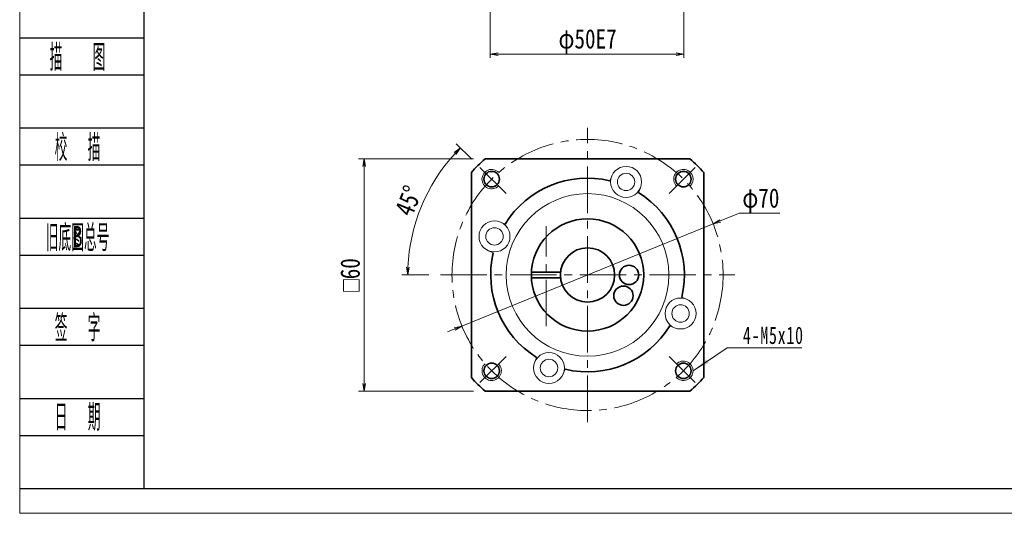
# Model space of a CAD drawing. Header units: millimetres. Extents: x -19 to 521, y -30 to 350.
# Tile 1 of 5: x -16 to 238, y -30 to 97. Entities that reach past the tile are written whole.
import ezdxf
from ezdxf.enums import TextEntityAlignment as Align

# ---------------------------------------------------------------- set-up
doc = ezdxf.new("R2010")
doc.units = ezdxf.units.MM
doc.linetypes.add('点画线', pattern=[18, 12, -2, 2, -2])
doc.layers.add('2细线层', color=4, linetype='Continuous')
doc.layers.add('6文字层', color=3, linetype='Continuous')
for name, color, linetype, lineweight in [('EB0_1', 7, 'Continuous', 35), ('中心线层', 1, '点画线', 18), ('图框_外框线', 7, 'Continuous', 18), ('尺寸线层', 3, 'Continuous', 18), ('粗实线层', 7, 'Continuous', 35), ('细实线层', 7, 'Continuous', 18)]:
    doc.layers.add(name, color=color, linetype=linetype, lineweight=lineweight)
doc.styles.add('PC_TEXTSTYLE', font='ISOCP.SHX', dxfattribs={"width": 0.707, "bigfont": 'GBCBIG.SHX'})
doc.styles.get("Standard").update_dxf_attribs({"font": 'SimSun.ttf'})
doc.styles.add('宋体', font='SimSun.ttf', dxfattribs={"width": 0.8})
doc.styles.add('标准', font='txt', dxfattribs={"width": 0.667})
doc.dimstyles.new('A水平标注$0', dxfattribs={"dimtxt": 3.5, "dimasz": 2, "dimexe": 1.5, "dimexo": 3, "dimgap": 1.1, "dimtad": 1, "dimtoh": 1, "dimdec": 4, "dimdsep": 46, "dimtxsty": '宋体', "dimblk": 'OPEN', "dimcen": 3, "dimclrd": 3, "dimclre": 3, "dimclrt": 6, "dimadec": 0, "dimazin": 0, "dimtm": 1e-09, "dimtfac": 1, "dimtdec": 4, "dimtix": 1, "dimtmove": 0, "dimatfit": 3, "dimldrblk": 'OPEN', "dimfxl": 0, "dimlwd": 13, "dimlwe": 13, "dimarcsym": 0})
doc.dimstyles.new('D直径标注φ25', dxfattribs={"dimtxt": 3.5, "dimasz": 2, "dimexe": 1, "dimexo": 3, "dimtad": 1, "dimtoh": 1, "dimdec": 1, "dimdsep": 46, "dimtxsty": '宋体', "dimblk": 'OPEN', "dimcen": 3, "dimclrd": 3, "dimclre": 3, "dimclrt": 130, "dimadec": 0, "dimazin": 0, "dimtm": 1e-09, "dimtfac": 1, "dimtdec": 1, "dimtmove": 0, "dimatfit": 0, "dimldrblk": 'OPEN', "dimfxl": 0, "dimlwd": 13, "dimlwe": 13, "dimarcsym": 0})

# ---------------------------------------------------------------- blocks, each defined once
blk = doc.blocks.new('_Open')
at = {"color": 0, "linetype": 'ByBlock', "lineweight": -2}
for p, q in [((-1, 0.17), (0, 0)), ((-1, -0.17), (0, 0)), ((0, 0), (-1, 0))]:
    blk.add_line(p, q, dxfattribs=at)
blk = doc.blocks.new('*D8')
at = {"layer": 'Defpoints', "color": 0, "transparency": 16777216}
for p in [(103.9, 61.16), (72.71, 1.16), (103.9, 1.16)]:
    blk.add_point(p, dxfattribs=at)
at = {"layer": '尺寸线层', "color": 3, "lineweight": 13, "transparency": 16777216}
for p, q in [((100.9, 61.16), (71.21, 61.16)), ((72.71, 59.16), (72.71, 3.16)), ((100.9, 1.16), (71.21, 1.16))]:
    blk.add_line(p, q, dxfattribs=at)
at = {"layer": '尺寸线层', "color": 3, "lineweight": 13, "transparency": 16777216, "xscale": 2, "yscale": 2, "zscale": 2}
for p, rotation in [((72.71, 61.16), 90), ((72.71, 1.16), 270)]:
    blk.add_blockref('_Open', p, dxfattribs=dict(at, rotation=rotation))
at = {"layer": '尺寸线层', "color": 6, "transparency": 16777216, "insert": (69.09, 31.16), "char_height": 5, "attachment_point": 5, "rotation": 90, "style": '宋体', "bg_fill": 3, "box_fill_scale": 1.1, "bg_fill_color": 256, "bg_fill_true_color": 13158600, "bg_fill_transparency": 0}
blk.add_mtext('{\\famgdt|b0|i0|c0|p0;o}{60}', dxfattribs=at)
blk = doc.blocks.new('*D9')
at = {"layer": 'Defpoints', "color": 0, "transparency": 16777216}
for p in [(102.58, 58.94), (90.16, 54.37), (109.32, 52.2), (92.36, 31.16), (168.36, 31.16)]:
    blk.add_point(p, dxfattribs=at)
at = {"layer": '尺寸线层', "color": 3, "lineweight": 13, "transparency": 16777216}
for p, q in [((100.46, 61.06), (96.47, 65.05)), ((89.36, 31.16), (82.44, 31.16))]:
    blk.add_line(p, q, dxfattribs=at)
blk.add_arc((130.36, 31.16), 46.42, 137.4688, 177.5312, dxfattribs=at)
at = {"layer": '尺寸线层', "color": 3, "lineweight": 13, "transparency": 16777216, "xscale": 2, "yscale": 2, "zscale": 2}
for p, rotation in [((97.53, 63.99), 46.23442076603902), ((83.94, 31.16), 268.7655792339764)]:
    blk.add_blockref('_Open', p, dxfattribs=dict(at, rotation=rotation))
at = {"layer": '尺寸线层', "color": 6, "transparency": 16777216, "insert": (84.14, 50.31), "char_height": 5, "attachment_point": 5, "rotation": 67.5, "style": '宋体', "bg_fill": 3, "box_fill_scale": 1.1, "bg_fill_color": 256, "bg_fill_true_color": 13158600, "bg_fill_transparency": 0}
blk.add_mtext('45°', dxfattribs=at)
blk = doc.blocks.new('*D10')
at = {"layer": 'Defpoints', "color": 0, "transparency": 16777216}
for p in [(162.78, 44.35), (97.93, 17.98)]:
    blk.add_point(p, dxfattribs=at)
at = {"layer": '尺寸线层', "color": 3, "lineweight": 13, "transparency": 16777216}
for p, q in [((164.63, 45.1), (169.6, 47.12)), ((169.6, 47.12), (179.99, 47.12)), ((97.93, 17.98), (162.78, 44.35)), ((96.08, 17.23), (94.23, 16.47))]:
    blk.add_line(p, q, dxfattribs=at)
at = {"layer": '尺寸线层', "color": 3, "lineweight": 13, "transparency": 16777216, "xscale": 2, "yscale": 2, "zscale": 2}
for p, rotation in [((162.78, 44.35), 202.1265263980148), ((97.93, 17.98), 22.1265263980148)]:
    blk.add_blockref('_Open', p, dxfattribs=dict(at, rotation=rotation))
at = {"layer": '尺寸线层', "color": 130, "transparency": 16777216, "insert": (175.11, 50.36), "char_height": 5, "attachment_point": 5, "style": '宋体'}
blk.add_mtext('φ70', dxfattribs=at)
blk = doc.blocks.new('*X5')
at = {"layer": '尺寸线层', "linetype": 'Continuous'}
blk.add_hatch(color=0, dxfattribs=at).paths.add_polyline_path([(-10.63, -5.96), (-7.21, -2.97), (-6.58, -3.91)], flags=0)
at = {"layer": '尺寸线层', "color": 0, "linetype": 'Continuous'}
blk.add_line((-10.63, -5.96), (-1.81, 0), dxfattribs=at)
at = {"layer": '尺寸线层', "color": 0}
for p, q in [((-1.81, 0), (0, 0)), ((0, 0), (0, 0)), ((0, 0), (17.48, 0))]:
    blk.add_line(p, q, dxfattribs=at)
at = {"layer": '尺寸线层', "color": 0, "insert": (2.25, 0.9), "char_height": 4.5, "width": 30.4628, "attachment_point": 7, "line_spacing_factor": 1.15057, "style": '标准'}
blk.add_mtext('\\T1.1;4-M5x10', dxfattribs=at)
blk = doc.blocks.new('*D31')
at = {"layer": 'Defpoints', "color": 0, "transparency": 16777216}
for p in [(105.26, 107.94), (155.26, 107.94), (155.26, 88.21)]:
    blk.add_point(p, dxfattribs=at)
at = {"layer": '尺寸线层', "color": 3, "lineweight": 13, "transparency": 16777216}
for p, q in [((105.26, 104.94), (105.26, 87.21)), ((155.26, 104.94), (155.26, 87.21)), ((107.26, 88.21), (153.26, 88.21))]:
    blk.add_line(p, q, dxfattribs=at)
at = {"layer": '尺寸线层', "color": 3, "lineweight": 13, "transparency": 16777216, "xscale": 2, "yscale": 2, "zscale": 2, "rotation": 180}
blk.add_blockref('_Open', (105.26, 88.21), dxfattribs=at)
at = {"layer": '尺寸线层', "color": 3, "lineweight": 13, "transparency": 16777216, "xscale": 2, "yscale": 2, "zscale": 2}
blk.add_blockref('_Open', (155.26, 88.21), dxfattribs=at)
at = {"layer": '尺寸线层', "color": 130, "transparency": 16777216, "insert": (130.36, 91.45), "char_height": 5, "attachment_point": 5, "style": '宋体'}
blk.add_mtext('φ50E7', dxfattribs=at)

msp = doc.modelspace()

# ---------------------------------------------------------------- linework, layer by layer
at = {"layer": '2细线层'}
for p, q in [((-16.26187, 92.4306), (15.79981, 92.4306)), ((-16.26187, 82.84426), (15.79981, 82.84426)), ((-16.26187, 69.14948), (15.79981, 69.14948)), ((-16.26187, 59.56313), (15.79981, 59.56313)), ((-16.26187, 45.86835), (15.79981, 45.86835)), ((-16.26187, 36.282), (15.79981, 36.282)), ((-16.26187, 22.58722), (15.79981, 22.58722)), ((-16.26187, 13.00088), (15.79981, 13.00088)), ((-16.26187, -0.69391), (15.79981, -0.69391)), ((-16.26187, -10.28025), (15.79981, -10.28025)), ((-16.26187, -23.97503), (15.79981, -23.97503))]:
    msp.add_line(p, q, dxfattribs=at)
at = {"layer": 'EB0_1', "linetype": 'Continuous', "lineweight": 35}
for p, q in [((156.81372, 61.16393), (103.89869, 61.16393)), ((100.3562, 57.62145), (100.3562, 4.70642)), ((160.3562, 4.70642), (160.3562, 57.62145)), ((103.89869, 1.16393), (156.81372, 1.16393))]:
    msp.add_line(p, q, dxfattribs=at)
at = {"layer": 'EB0_1'}
for p, q in [((115.87561, 31.91393), (123.3965, 31.91393)), ((115.87561, 30.41393), (123.3965, 30.41393))]:
    msp.add_line(p, q, dxfattribs=at)
for centre, radius in [((130.3562, 31.16393), 14.5), ((130.3562, 31.16393), 7), ((141.07635, 31.16393), 2.5), ((139.64012, 25.80386), 2.5)]:
    msp.add_circle(centre, radius, dxfattribs=at)
for radius, start, end in [(40, 131.4096221, 138.5903779), (40, 41.4096221, 48.5903779), (25, 76.7068962, 148.2931038), (25, 346.7068962, 58.2931038), (25, 166.7068962, 238.2931038), (25, 256.7068962, 328.2931038), (40, 221.4096221, 228.5903779), (40, 311.4096221, 318.5903779)]:
    msp.add_arc((130.3562, 31.16393), radius, start, end, dxfattribs=at)
at = {"layer": '中心线层'}
for p, q in [((130.3562, -6.83607), (130.3562, 69.16393)), ((119.63606, 17.91393), (119.63606, 43.73393)), ((92.3562, 31.16393), (168.3562, 31.16393))]:
    msp.add_line(p, q, dxfattribs=at)
at = {"layer": '中心线层', "linetype": '点画线', "lineweight": 18}
for p, q in [((109.31632, 52.20381), (102.57948, 58.94066)), ((151.39609, 52.20381), (158.13293, 58.94066)), ((109.31632, 10.12405), (102.57948, 3.38721)), ((151.39609, 10.12405), (158.13293, 3.38721))]:
    msp.add_line(p, q, dxfattribs=at)
msp.add_circle((130.3562, 31.16393), 35, dxfattribs=at)
at = {"layer": '粗实线层'}
for centre in [(105.60747, 55.91267), (155.10494, 55.91267), (105.60747, 6.41519), (155.10494, 6.41519)]:
    msp.add_circle(centre, 2, dxfattribs=at)
at = {"layer": '粗实线层', "lineweight": 18}
for centre, start, end in [((105.60747, 55.91267), 42.9532869, 315), ((155.10494, 55.91267), 312.9532869, 225), ((105.60747, 6.41519), 132.9532869, 45), ((155.10494, 6.41519), 222.9532869, 135)]:
    msp.add_arc(centre, 2.5, start, end, dxfattribs=at)
at = {"layer": '细实线层'}
for p, q in [((136.61045, 56.71553), (136.10452, 55.4941)), ((144.00149, 53.65407), (143.49556, 52.43263)), ((107.86607, 44.80922), (109.08751, 44.30328)), ((104.8046, 37.41818), (106.02604, 36.91225)), ((155.9078, 24.90968), (154.68637, 25.41562)), ((152.84634, 17.51865), (151.6249, 18.02458)), ((116.71092, 8.6738), (117.21685, 9.89524)), ((124.10195, 5.61233), (124.60789, 6.83377))]:
    msp.add_line(p, q, dxfattribs=at)
for centre, radius in [((140.30597, 55.1848), 4), ((140.30597, 55.1848), 2.25), ((130.3562, 31.16393), 21), ((106.33534, 41.1137), 4), ((106.33534, 41.1137), 2.25), ((154.37707, 21.21416), 4), ((154.37707, 21.21416), 2.25), ((120.40643, 7.14306), 4), ((120.40643, 7.14306), 2.25)]:
    msp.add_circle(centre, radius, dxfattribs=at)

# ---------------------------------------------------------------- block references
at = {"layer": '尺寸线层'}
msp.add_blockref('*X5', (168.2312, 12.37414), dxfattribs=at)

# ---------------------------------------------------------------- texts
at = {"layer": '6文字层', "color": 3, "style": 'PC_TEXTSTYLE'}
for s, width, p in [('描   图', 0.6667, (-1.31867, 87.63743)), ('校  描', 0.667, (-1.31867, 64.3563)), ('旧底图总号', 0.667, (-1.31867, 41.07518)), ('签  字', 0.667, (-1.31867, 17.79405)), ('日  期', 0.667, (-1.31013, -5.3504))]:
    msp.add_text(s, height=6.84739, dxfattribs=dict(at, width=width)).set_placement(p, align=Align.MIDDLE)
at = {"layer": '6文字层', "width": 0.707}
msp.add_text('B', height=5.47791, dxfattribs=at).set_placement((-1.31867, 41.07518), align=Align.MIDDLE)

# ---------------------------------------------------------------- dimensions: what is measured, and where the dimension line sits
at = {"layer": '尺寸线层'}
dim = msp.add_linear_dim(base=(155.2573, 88.21331), p1=(105.2573, 107.94456), p2=(155.2573, 107.94456), text='φ<>E7', dimstyle='D直径标注φ25', override={"dimtxt": 5, "dimgap": 0.625, "dimtad": 1, "dimdec": 1, "dimlfac": 1, "dimpost": '<>', "dimblk": 'Open', "dimse1": 0, "dimse2": 0, "dimsd1": 0, "dimsd2": 0, "dimtofl": 1, "dimtvp": 0.1, "dimtfill": 0, "dimtfillclr": 256}, dxfattribs=at)
dim.commit()
dim.dimension.update_dxf_attribs({"geometry": '*D31', "text_midpoint": (130.3562, 88.21331), "dimtype": 160})

# ---------------------------------------------------------------- next in the draw order: dimensions: what is measured, and where the dimension line sits
dim = msp.add_linear_dim(base=(72.71342, 1.16393), p1=(103.89869, 61.16393), p2=(103.89869, 1.16393), angle=270, text='{\\famgdt|b0|i0|c0|p0;o}{<>}', dimstyle='A水平标注$0', override={"dimtxt": 5, "dimgap": 1.1, "dimtad": 1, "dimdec": 4, "dimlfac": 1, "dimpost": '<>', "dimblk": 'Open', "dimse1": 0, "dimse2": 0, "dimsd1": 0, "dimsd2": 0, "dimtofl": 1, "dimtvp": 0.1, "dimtfill": 1, "dimtfillclr": 256}, dxfattribs=at)
dim.commit()
dim.dimension.update_dxf_attribs({"geometry": '*D8', "text_midpoint": (72.71342, 31.16393), "dimtype": 160})

# ---------------------------------------------------------------- next in the draw order: dimensions: what is measured, and where the dimension line sits
dim = msp.add_angular_dim_2l(base=(90.15643, 54.37328), line1=((109.31632, 52.20381), (102.57948, 58.94066)), line2=((92.3562, 31.16393), (168.3562, 31.16393)), dimstyle='A水平标注$0', override={"dimtxt": 5, "dimblk": 'Open', "dimtfill": 1, "dimtfillclr": 256}, dxfattribs=at)
dim.commit()
dim.dimension.update_dxf_attribs({"geometry": '*D9', "text_midpoint": (84.14495, 50.30526)})

# ---------------------------------------------------------------- next in the draw order: linework, layer by layer
at = {"layer": '图框_外框线', "color": 3}
msp.add_lwpolyline([(-16.20504, -30.376), (521.47648, -30.376), (521.47648, 349.84165), (-16.20504, 349.84165)], close=True, dxfattribs=at)
at = {"layer": '图框_外框线', "color": 3, "lineweight": 25}
msp.add_lwpolyline([(15.79981, -23.97503), (515.07551, -23.97503), (515.07551, 343.44068), (15.79981, 343.44068)], close=True, dxfattribs=at)

# ---------------------------------------------------------------- next in the draw order: dimensions: what is measured, and where the dimension line sits
at = {"layer": '尺寸线层'}
dim = msp.add_diameter_dim_2p(p1=(97.9338, 17.98107), p2=(162.77861, 44.34679), dimstyle='D直径标注φ25', override={"dimtxt": 5, "dimpost": 'φ<>', "dimtfill": 0}, dxfattribs=at)
dim.commit()
dim.dimension.update_dxf_attribs({"geometry": '*D10', "text_midpoint": (175.10669, 47.11995), "dimtype": 163})

doc.saveas('drawing.dxf')
